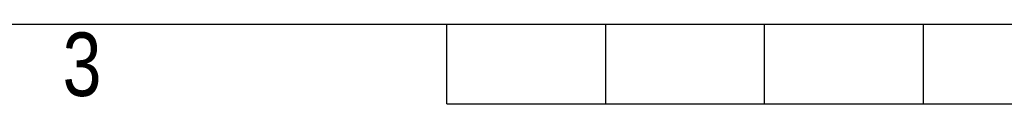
# Model space of a CAD drawing. Header units: millimetres. Extents: x 0 to 420, y 0 to 297.
# Tile 6 of 71: x 130 to 195, y 0 to 5. Entities that reach past the tile are written whole.
import ezdxf

# ---------------------------------------------------------------- set-up
doc = ezdxf.new("R2010")
doc.units = ezdxf.units.MM
doc.layers.add('CARTIGLIO', color=140, linetype='Continuous')
doc.styles.add('SLDTEXTSTYLE2', font='TXT', dxfattribs={"width": 0.821468})

msp = doc.modelspace()

# ---------------------------------------------------------------- linework, layer by layer
at = {"layer": 'CARTIGLIO', "linetype": 'Continuous'}
for p, q in [((5.1801, 5.171), (414.8274, 5.171)), ((158.2616, -0.0032), (158.2616, 5.171)), ((168.61, -0.0032), (168.61, 5.171)), ((178.9585, -0.0032), (178.9585, 5.171)), ((189.3069, -0.0032), (189.3069, 5.171)), ((158.2616, -0.0032), (261.7459, -0.0032))]:
    msp.add_line(p, q, dxfattribs=at)

# ---------------------------------------------------------------- texts
at = {"layer": 'CARTIGLIO', "insert": (134.4919, 4.6371), "char_height": 4.1394, "attachment_point": 2, "style": 'SLDTEXTSTYLE2'}
msp.add_mtext('3', dxfattribs=at)

doc.saveas('drawing.dxf')
